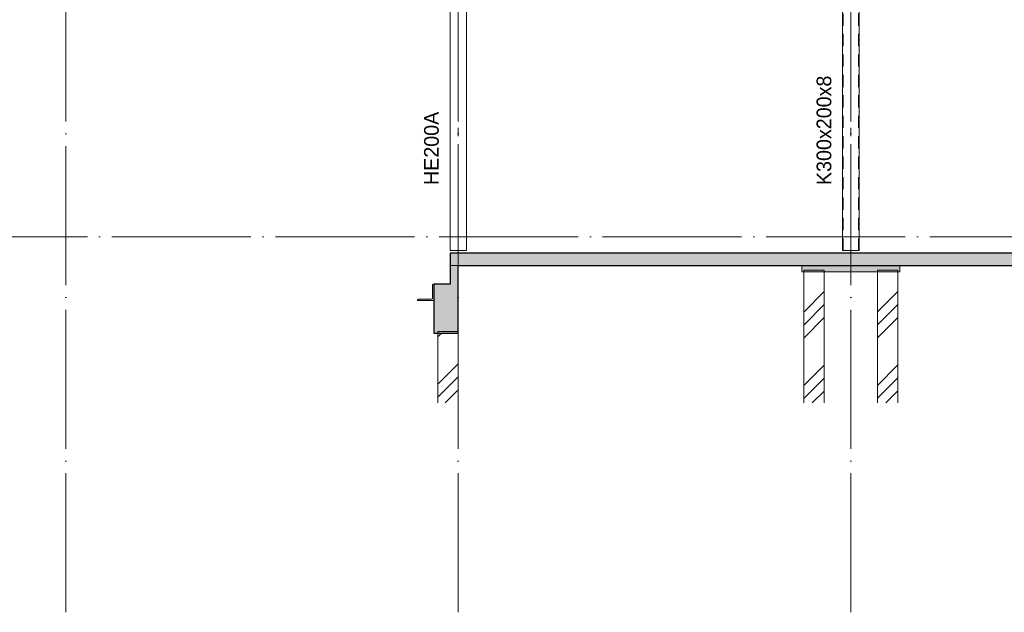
# Model space of a CAD drawing. Header units: millimetres. Extents: x -1359 to 538036, y -4592 to 9900.
# Tile 11 of 43: x 143955 to 155995, y -4592 to 2654. Entities that reach past the tile are written whole.
import ezdxf

# ---------------------------------------------------------------- set-up
doc = ezdxf.new("R2010")
doc.units = ezdxf.units.MM
for name, pattern in [('WSP_hartlijn', [800, 500, -100, 100, -100]), ('WSP_hhidden', [250, 150, -100]), ('WSP_stramienlijn', [2000, 1700, -150, 0, -150])]:
    doc.linetypes.add(name, pattern=pattern)
for name, color, linetype, lineweight in [('00_algemeen - hartlijn', 7, 'WSP_hartlijn', 13), ('00_algemeen - hhidden - 0_13mm', 7, 'WSP_hhidden', 13), ('07_stramien', 4, 'Continuous', 13), ('07_stramien - levels', 7, 'Continuous', 13), ('16_funderingsconstructies', 2, 'Continuous', 18), ('16_funderingsconstructies - voeten en balken -cut-', 3, 'Continuous', 25), ('17_paalfunderingen - prefab', 2, 'Continuous', 18), ('23_vloeren', 2, 'Continuous', 18), ('23_vloeren - hatch', 1, 'Continuous', 18), ('23_vloeren -cut-', 3, 'Continuous', 25), ('28_hoofddraagconstructies - kolommen en liggers - staal', 1, 'Continuous', 13), ('28_hoofddraagconstructies - kolommen en liggers - staal -cut-', 2, 'Continuous', 13), ('28_hoofddraagconstructies - tags', 7, 'Continuous', 18)]:
    doc.layers.add(name, color=color, linetype=linetype, lineweight=lineweight)
doc.layers.add('16_funderingsconstructies - voeten en balken', color=2, linetype='Continuous')
doc.styles.add('Revittext_1', font='txt', dxfattribs={"height": 180})
pattern_1 = [(45, (9142.7, 0), (-449.013, 449.013), []), (45, (9301.45, 0), (0, 898.026), []), (45, (8983.95, 0), (0, 898.026), [])]

# ---------------------------------------------------------------- blocks, each defined once
blk = doc.blocks.new('28_WSP_SC_staal - RHS v18-0 - RHSH 300x200x8 - S275-1336330-as 1')
at = {"layer": '00_algemeen - hartlijn'}
blk.add_line((33800, -170), (33800, 3090), dxfattribs=at)
at = {"layer": '00_algemeen - hhidden - 0_13mm'}
for p, q in [((33708, -170), (33708, 3090)), ((33892, -170), (33892, 3090))]:
    blk.add_line(p, q, dxfattribs=at)
blk = doc.blocks.new('28_WSP_SC_staal - HE v21-0 - HE200A - S235-1158447-as 1')
at = {"layer": '00_algemeen - hartlijn'}
blk.add_line((38600, -170), (38600, 3130), dxfattribs=at)
blk = doc.blocks.new('17_WSP_FD_prefab - fundatiepaal v18-0 - 250x250-V42-as 1')
at = {"layer": '16_funderingsconstructies', "lineweight": 13}
h = blk.add_hatch(dxfattribs=at)
h.set_pattern_fill('FP_1', color=50, style=0, pattern_type=2)
h.set_pattern_definition(pattern_1)
h.paths.add_polyline_path([(24775, -2033), (24775, -430), (24525, -430), (24525, -2033)])
at = {"layer": '16_funderingsconstructies', "color": 135, "lineweight": 13}
for p, q in [((24525, -430), (24525, -410)), ((24775, -410), (24525, -410)), ((24775, -410), (24775, -430))]:
    blk.add_line(p, q, dxfattribs=at)
at = {"layer": '17_paalfunderingen - prefab', "color": 55}
for p, q in [((24525, -2033), (24525, -430)), ((24775, -430), (24775, -2033))]:
    blk.add_line(p, q, dxfattribs=at)
blk = doc.blocks.new('17_WSP_FD_prefab - fundatiepaal v18-0 - 250x250-V43-as 1')
at = {"layer": '16_funderingsconstructies', "lineweight": 13}
h = blk.add_hatch(dxfattribs=at)
h.set_pattern_fill('FP_1', color=50, style=0, pattern_type=2)
h.set_pattern_definition(pattern_1)
h.paths.add_polyline_path([(23625, -2033), (23875, -2033), (23875, -430), (23625, -430), (23625, -514)])
at = {"layer": '16_funderingsconstructies', "color": 135, "lineweight": 13}
for p, q in [((23625, -430), (23625, -410)), ((23875, -410), (23625, -410)), ((23875, -410), (23875, -430))]:
    blk.add_line(p, q, dxfattribs=at)
at = {"layer": '17_paalfunderingen - prefab', "color": 55}
for p, q in [((23625, -2033), (23625, -430)), ((23875, -430), (23875, -2033))]:
    blk.add_line(p, q, dxfattribs=at)
blk = doc.blocks.new('17_WSP_FD_prefab - fundatiepaal v18-0 - 250x250-V45-as 1')
at = {"layer": '16_funderingsconstructies', "lineweight": 13}
h = blk.add_hatch(dxfattribs=at)
h.set_pattern_fill('FP_1', color=50, style=0, pattern_type=2)
h.set_pattern_definition(pattern_1)
h.paths.add_polyline_path([(19150, -2033), (19400, -2033), (19400, -1180), (19150, -1180)])
at = {"layer": '16_funderingsconstructies', "color": 135, "lineweight": 13}
for p in [(19150, -1180), (19400, -1160)]:
    blk.add_line(p, (19150, -1160), dxfattribs=at)
at = {"layer": '17_paalfunderingen - prefab', "color": 55}
for p, q in [((19150, -2033), (19150, -1180)), ((19400, -1180), (19400, -2033))]:
    blk.add_line(p, q, dxfattribs=at)

msp = doc.modelspace()

# ---------------------------------------------------------------- hatches: boundary and pattern name
at = {"layer": '16_funderingsconstructies - voeten en balken'}
for points in [[(149318.1, -1180), (149318.1, -350), (149218.1, -350), (149218.1, -580), (149018.1, -580), (149018.1, -1180)], [(154378.9, -430), (154718.1, -430), (154718.1, -350), (153518.1, -350), (153518.1, -430), (153924, -430)]]:
    msp.add_hatch(color=90, dxfattribs=at).paths.add_polyline_path(points)
at = {"layer": '23_vloeren - hatch'}
msp.add_hatch(color=10, dxfattribs=at).paths.add_polyline_path([(168518.1, -350), (168618.1, -350), (168618.1, -200), (149218.1, -200), (149218.1, -350), (167116.1, -350)])
at = {"layer": '28_hoofddraagconstructies - kolommen en liggers - staal'}
msp.add_hatch(color=256, dxfattribs=at).paths.add_polyline_path([(148818.1, -780), (149018.1, -780), (149018.1, -580), (149011.1, -580), (149004.8, -582.6), (149002.1, -589), (149002.1, -746), (148996.9, -758.7), (148984.1, -764), (148827.1, -764), (148820.8, -766.6), (148818.1, -773)])

# ---------------------------------------------------------------- linework, layer by layer
at = {"layer": '07_stramien', "linetype": 'WSP_stramienlijn'}
for p, q in [((144518.1, -4592.4), (144518.1, 9000)), ((149318.1, -4592.4), (149318.1, 9000)), ((154118.1, -4592.4), (154118.1, 9000))]:
    msp.add_line(p, q, dxfattribs=at)
at = {"layer": '07_stramien - levels', "linetype": 'WSP_stramienlijn'}
msp.add_line((139082.3, 0), (173314.1, 0), dxfattribs=at)
at = {"layer": '16_funderingsconstructies - voeten en balken', "color": 55, "lineweight": 18}
for p, q in [((149318.1, -350), (149218.1, -350)), ((153518.1, -350), (153518.1, -430)), ((154718.1, -430), (154718.1, -350)), ((154718.1, -430), (153518.1, -430))]:
    msp.add_line(p, q, dxfattribs=at)
at = {"layer": '16_funderingsconstructies - voeten en balken -cut-', "color": 8}
for p, q in [((149218.1, -350), (149218.1, -580)), ((149318.1, -1180), (149318.1, -350)), ((149218.1, -580), (149018.1, -580)), ((149018.1, -580), (149018.1, -1180)), ((149018.1, -1180), (149318.1, -1180))]:
    msp.add_line(p, q, dxfattribs=at)
at = {"layer": '23_vloeren', "color": 55}
msp.add_line((149218.1, -350), (149318.1, -350), dxfattribs=at)
at = {"layer": '23_vloeren -cut-', "color": 8}
for p, q in [((168618.1, -200), (149218.1, -200)), ((149218.1, -200), (149218.1, -350)), ((149318.1, -350), (168518.1, -350))]:
    msp.add_line(p, q, dxfattribs=at)
at = {"layer": '28_hoofddraagconstructies - kolommen en liggers - staal'}
for p, q in [((149218.1, -170), (149218.1, 3130)), ((149418.1, 3130), (149418.1, -170)), ((154018.1, 3090), (154018.1, -170)), ((154218.1, -170), (154218.1, 3090)), ((149418.1, -170), (149218.1, -170)), ((154018.1, -170), (154030.1, -170)), ((154206.1, -170), (154030.1, -170)), ((154218.1, -170), (154206.1, -170))]:
    msp.add_line(p, q, dxfattribs=at)
at = {"layer": '28_hoofddraagconstructies - kolommen en liggers - staal -cut-'}
for p, q in [((149002.1, -589), (149002.1, -746)), ((149018.1, -580), (149011.1, -580)), ((149018.1, -780), (149018.1, -580)), ((148818.1, -773), (148818.1, -780)), ((148818.1, -780), (149018.1, -780)), ((148984.1, -764), (148827.1, -764))]:
    msp.add_line(p, q, dxfattribs=at)
for centre, radius, start, end in [((149011.1, -589), 9, 90, 180), ((148827.1, -773), 9, 90, 180), ((148984.1, -746), 18, 270, 0)]:
    msp.add_arc(centre, radius, start, end, dxfattribs=at)

# ---------------------------------------------------------------- block references
at = {"layer": '00_algemeen - hartlijn'}
msp.add_blockref('28_WSP_SC_staal - HE v21-0 - HE200A - S235-1158447-as 1', (110718.1, 0), dxfattribs=at)
at = {"layer": '00_algemeen - hhidden - 0_13mm'}
msp.add_blockref('28_WSP_SC_staal - RHS v18-0 - RHSH 300x200x8 - S275-1336330-as 1', (120318.1, 0), dxfattribs=at)
at = {"layer": '16_funderingsconstructies', "color": 135, "lineweight": 13}
for name in ['17_WSP_FD_prefab - fundatiepaal v18-0 - 250x250-V43-as 1', '17_WSP_FD_prefab - fundatiepaal v18-0 - 250x250-V42-as 1', '17_WSP_FD_prefab - fundatiepaal v18-0 - 250x250-V45-as 1']:
    msp.add_blockref(name, (129918.1, 0), dxfattribs=at)

# ---------------------------------------------------------------- texts
at = {"layer": '28_hoofddraagconstructies - tags', "lineweight": 13, "char_height": 180, "attachment_point": 1, "rotation": 90, "style": 'Revittext_1', "bg_fill": 3, "box_fill_scale": 1.25, "bg_fill_color": 256, "bg_fill_true_color": 13158600, "bg_fill_transparency": 0}
for s, insert, width in [('K300x200x8', (153699.2, 631.8), 1651.476), ('HE200A', (148899.2, 631.8), 1122.362)]:
    msp.add_mtext(s, dxfattribs=dict(at, insert=insert, width=width))

doc.saveas('drawing.dxf')
